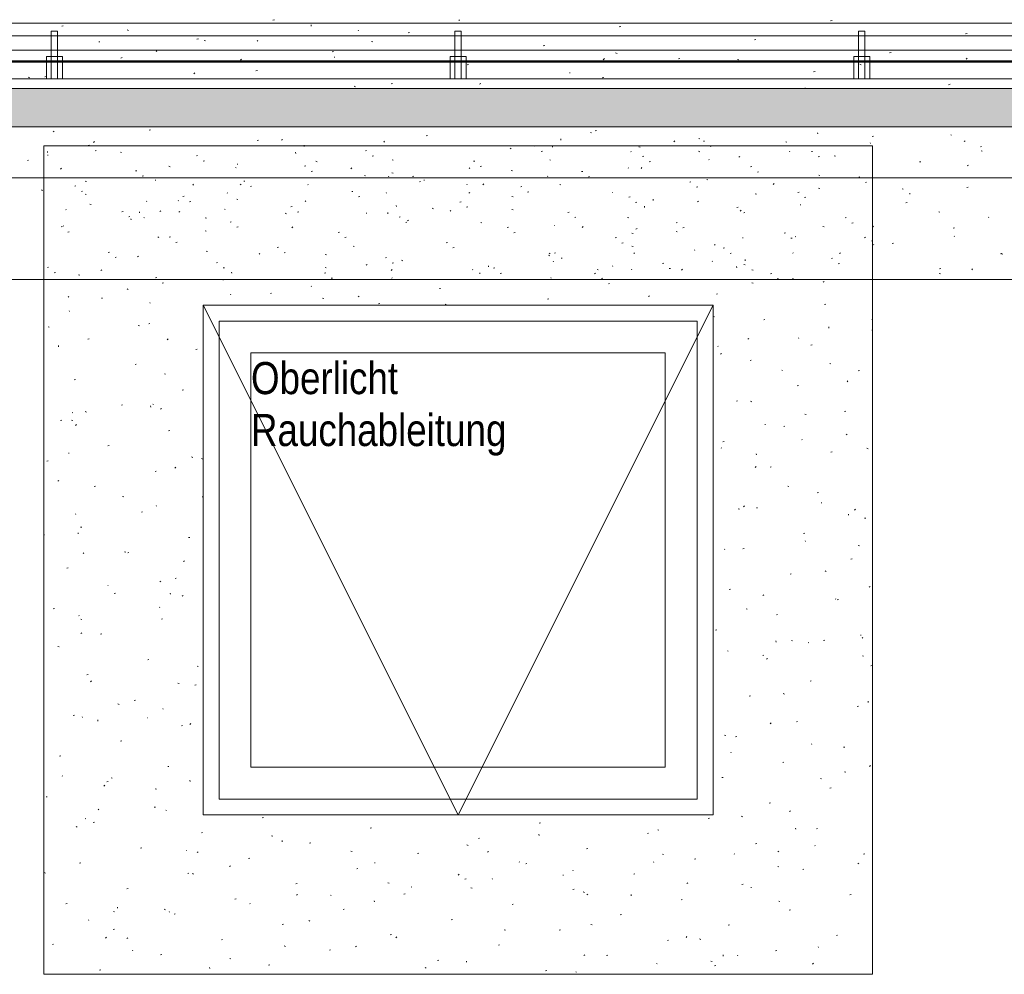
# Model space of a CAD drawing. Extents: x -740 to 300, y 62 to 1112.
# Tile 87 of 187: x -596 to -534, y 711 to 771. Entities that reach past the tile are written whole.
import ezdxf
from ezdxf.lldxf.tags import DXFTag

# ---------------------------------------------------------------- set-up
doc = ezdxf.new("R2010")
doc.units = 0
doc.layers.get('0').update_dxf_attribs({"lineweight": 13})
for name, color, linetype, lineweight, true_color in [('30 -36 Dächer- 3 Dachbeläge', 7, 'Continuous', 15, 0x9999ff), ('30 -36 Dächer- 3 Dachbeläge Gründach', 9, 'Continuous', 9, 0x808080), ('30 -36 Dächer- 4 Dachbekleidungen', 7, 'Continuous', 9, 0xccccff), ('40 -43 Lüftungsanlagen - Entrauchung', 7, 'Continuous', 9, 0xd7f2ff), ('60- 61 allgemeine Ausstattung- 4 Terrassen', 9, 'Continuous', 9, 0x808080), ('70 -72 Beschriftung- 1 Beschriftung allgemein', 7, 'Continuous', 9, 0xff6633)]:
    doc.layers.add(name, color=color, linetype=linetype, lineweight=lineweight, true_color=true_color)
doc.layers.add('70 -73 Bauteildarst.- 2 verdeckt 0.15', color=7, linetype='grob-A06CPVB9L0', lineweight=15)
doc.styles.get("Standard").update_dxf_attribs({"font": 'ARIALN.TTF'})
tags = doc.linetypes.add('grob-A06CPVB9L0', pattern=[14, 3, -8, 3]).pattern_tags.tags
tags[8:9] = [DXFTag(74, 4), DXFTag(75, 0), DXFTag(340, '0'), DXFTag(46, 0.0), DXFTag(50, 0.0), DXFTag(44, 0.0), DXFTag(45, 0.0)]
tags[6:7] = [DXFTag(74, 4), DXFTag(75, 0), DXFTag(340, '0'), DXFTag(46, 0.0), DXFTag(50, 0.0), DXFTag(44, 0.0), DXFTag(45, 0.0)]
tags[4:5] = [DXFTag(74, 4), DXFTag(75, 0), DXFTag(340, '0'), DXFTag(46, 0.0), DXFTag(50, 0.0), DXFTag(44, 0.0), DXFTag(45, 0.0)]

# ---------------------------------------------------------------- blocks, each defined once
blk = doc.blocks.new('Referenz-A06CPVBEL0')
at = {"layer": '30 -36 Dächer- 3 Dachbeläge', "color": 0, "linetype": 'Continuous', "ltscale": 0.15}
for p, q in [((-6.756, 766.512), (-682.362, 766.512)), ((-682.362, 764.112), (-6.756, 764.112))]:
    blk.add_line(p, q, dxfattribs=at)
at = {"layer": '30 -36 Dächer- 3 Dachbeläge', "color": 0, "lineweight": 9}
for p, q in [((-682.362, 764.112), (-6.756, 764.112)), ((-593.715, 763.838), (-593.78, 763.793)), ((-587.746, 763.886), (-587.669, 763.905)), ((-559.751, 763.843), (-559.675, 763.862)), ((-580.961, 763.237), (-580.885, 763.256)), ((-579.37, 763.303), (-579.434, 763.258)), ((-572.969, 763.194), (-573.027, 763.141)), ((-570.356, 763.54), (-570.28, 763.559)), ((-561.9, 763.27), (-561.908, 763.34)), ((-560.057, 763.745), (-559.984, 763.716)), ((-554.752, 763.214), (-554.81, 763.16)), ((-553.251, 763.378), (-553.176, 763.355)), ((-552.966, 763.194), (-552.89, 763.213)), ((-545.785, 763.662), (-545.793, 763.733)), ((-542.361, 763.498), (-542.285, 763.517)), ((-537.401, 763.581), (-537.427, 763.61)), ((-536.535, 763.233), (-536.593, 763.179)), ((-591.566, 762.933), (-591.489, 762.953)), ((-591.187, 763.175), (-591.244, 763.121)), ((-591.142, 762.603), (-591.065, 762.622)), ((-580.537, 762.906), (-580.513, 762.912)), ((-578.016, 762.878), (-578.023, 762.948)), ((-574.176, 762.588), (-574.1, 762.607)), ((-565.025, 762.769), (-565.089, 762.724)), ((-563.571, 762.891), (-563.495, 762.91)), ((-563.147, 762.56), (-563.071, 762.579)), ((-562.435, 762.828), (-562.443, 762.899)), ((-557.013, 762.857), (-556.94, 762.827)), ((-552.542, 762.863), (-552.466, 762.883)), ((-547.794, 763.171), (-547.721, 763.141)), ((-547.531, 762.542), (-547.557, 762.572)), ((-542.466, 763.062), (-542.492, 763.091)), ((-535.576, 762.848), (-535.5, 762.867)), ((-535.53, 762.596), (-535.457, 762.567)), ((-595.386, 761.981), (-595.31, 762)), ((-594.131, 762.485), (-594.138, 762.556)), ((-594.131, 762.32), (-594.096, 762.318)), ((-589.548, 762.52), (-589.475, 762.49)), ((-584.781, 762.284), (-584.705, 762.303)), ((-584.357, 761.954), (-584.281, 761.973)), ((-578.55, 762.436), (-578.558, 762.506)), ((-573.752, 762.257), (-573.676, 762.276)), ((-572.505, 762.036), (-572.429, 762.013)), ((-567.391, 761.938), (-567.315, 761.958)), ((-562.565, 762.01), (-562.591, 762.039)), ((-557.5, 762.529), (-557.526, 762.559)), ((-556.786, 762.242), (-556.71, 762.261)), ((-553.26, 762.565), (-553.184, 762.542)), ((-552.596, 762.023), (-552.622, 762.052)), ((-550.679, 762.234), (-550.744, 762.189)), ((-546.181, 762.545), (-546.105, 762.564)), ((-545.757, 762.214), (-545.681, 762.233)), ((-544.75, 762.282), (-544.677, 762.252)), ((-593.252, 761.509), (-593.31, 761.455)), ((-588.601, 761.332), (-588.525, 761.351)), ((-586.504, 761.631), (-586.431, 761.601)), ((-582.32, 761.541), (-582.285, 761.538)), ((-582.213, 761.779), (-582.199, 761.747)), ((-577.996, 761.635), (-577.92, 761.654)), ((-577.284, 761.945), (-577.211, 761.915)), ((-575.035, 761.528), (-575.092, 761.474)), ((-567.63, 761.49), (-567.656, 761.52)), ((-566.967, 761.608), (-566.891, 761.627)), ((-565.02, 761.37), (-564.947, 761.341)), ((-557.66, 761.503), (-557.687, 761.533)), ((-556.818, 761.547), (-556.875, 761.494)), ((-556.362, 761.911), (-556.286, 761.93)), ((-550.001, 761.593), (-549.925, 761.612)), ((-539.397, 761.896), (-539.32, 761.915)), ((-536.334, 761.699), (-536.398, 761.654)), ((-588.177, 761.001), (-588.101, 761.02)), ((-587.353, 760.766), (-587.34, 760.733)), ((-577.572, 761.304), (-577.496, 761.323)), ((-574.24, 761.056), (-574.167, 761.027)), ((-572.695, 760.971), (-572.721, 761)), ((-572.513, 761.222), (-572.438, 761.199)), ((-571.211, 760.986), (-571.135, 761.005)), ((-570.509, 760.762), (-570.474, 760.759)), ((-562.725, 760.984), (-562.752, 761.013)), ((-560.606, 761.289), (-560.53, 761.308)), ((-560.182, 760.959), (-560.106, 760.978)), ((-552.757, 760.796), (-552.684, 760.766)), ((-549.577, 761.262), (-549.501, 761.281)), ((-545.721, 761.076), (-545.646, 761.053)), ((-543.217, 760.943), (-543.14, 760.963)), ((-534.389, 760.922), (-534.375, 760.889)), ((-594.511, 760.145), (-594.438, 760.115)), ((-592.421, 760.379), (-592.345, 760.398)), ((-591.758, 760.693), (-591.683, 760.67)), ((-584.957, 760.5), (-585.015, 760.446)), ((-581.967, 760.509), (-582.032, 760.464)), ((-581.816, 760.683), (-581.74, 760.702)), ((-581.392, 760.352), (-581.316, 760.371)), ((-577.76, 760.452), (-577.786, 760.481)), ((-570.787, 760.655), (-570.711, 760.674)), ((-567.79, 760.464), (-567.817, 760.494)), ((-566.74, 760.519), (-566.798, 760.465)), ((-564.426, 760.337), (-564.35, 760.356)), ((-561.976, 760.482), (-561.903, 760.452)), ((-553.822, 760.64), (-553.745, 760.659)), ((-553.398, 760.309), (-553.321, 760.328)), ((-548.523, 760.538), (-548.581, 760.485)), ((-545.73, 760.263), (-545.654, 760.24)), ((-542.793, 760.613), (-542.716, 760.632)), ((-540.493, 760.221), (-540.42, 760.192)), ((-536.432, 760.294), (-536.355, 760.313)), ((-591.997, 760.049), (-591.921, 760.068)), ((-591.766, 759.88), (-591.691, 759.857)), ((-585.636, 759.73), (-585.56, 759.749)), ((-582.825, 759.932), (-582.851, 759.961)), ((-582.247, 759.57), (-582.174, 759.54)), ((-575.031, 760.034), (-574.955, 760.053)), ((-574.607, 759.703), (-574.531, 759.722)), ((-572.855, 759.945), (-572.882, 759.974)), ((-567.622, 759.975), (-567.686, 759.93)), ((-564.975, 759.733), (-564.899, 759.71)), ((-564.002, 760.006), (-563.926, 760.025)), ((-558.698, 759.982), (-558.663, 759.98)), ((-557.642, 759.688), (-557.565, 759.707)), ((-556.117, 759.485), (-556.125, 759.556)), ((-549.713, 759.907), (-549.64, 759.877)), ((-547.037, 759.991), (-546.96, 760.01)), ((-546.613, 759.66), (-546.536, 759.679)), ((-540.002, 759.878), (-540.009, 759.948)), ((-592.955, 758.893), (-592.981, 758.922)), ((-591.467, 759.256), (-591.394, 759.226)), ((-587.89, 759.413), (-587.916, 759.442)), ((-585.937, 759.471), (-585.901, 759.468)), ((-585.212, 759.4), (-585.136, 759.419)), ((-582.985, 758.906), (-583.012, 758.935)), ((-578.851, 759.081), (-578.775, 759.1)), ((-577.92, 759.425), (-577.947, 759.455)), ((-572.232, 759.093), (-572.24, 759.163)), ((-569.983, 758.995), (-569.91, 758.966)), ((-568.247, 759.384), (-568.17, 759.403)), ((-567.823, 759.054), (-567.746, 759.073)), ((-564.983, 758.92), (-564.908, 758.897)), ((-557.218, 759.357), (-557.141, 759.376)), ((-556.652, 759.043), (-556.659, 759.114)), ((-553.277, 759.44), (-553.341, 759.395)), ((-550.857, 759.039), (-550.78, 759.058)), ((-550.589, 758.872), (-550.646, 758.818)), ((-546.887, 759.203), (-546.852, 759.201)), ((-540.252, 759.342), (-540.175, 759.361)), ((-589.456, 758.778), (-589.38, 758.797)), ((-589.032, 758.447), (-588.956, 758.466)), ((-588.882, 758.259), (-588.89, 758.329)), ((-588.348, 758.701), (-588.355, 758.771)), ((-588.05, 758.386), (-588.076, 758.416)), ((-587.023, 758.833), (-587.08, 758.78)), ((-585.82, 758.787), (-585.884, 758.742)), ((-584.228, 758.391), (-584.153, 758.368)), ((-579.203, 758.681), (-579.13, 758.652)), ((-578.427, 758.75), (-578.351, 758.769)), ((-574.126, 758.691), (-574.09, 758.689)), ((-572.767, 758.651), (-572.775, 758.722)), ((-572.067, 758.432), (-571.99, 758.451)), ((-571.475, 758.252), (-571.539, 758.207)), ((-568.806, 758.853), (-568.863, 758.799)), ((-561.462, 758.735), (-561.385, 758.754)), ((-561.038, 758.405), (-560.961, 758.424)), ((-557.72, 758.421), (-557.647, 758.391)), ((-550.433, 758.708), (-550.356, 758.727)), ((-544.072, 758.389), (-543.995, 758.409)), ((-538.192, 758.774), (-538.116, 758.751)), ((-535.076, 758.424), (-535.041, 758.422)), ((-593.276, 757.825), (-593.2, 757.844)), ((-593.115, 757.867), (-593.141, 757.896)), ((-582.671, 758.129), (-582.595, 758.148)), ((-582.247, 757.798), (-582.171, 757.817)), ((-578.728, 757.824), (-578.786, 757.771)), ((-571.643, 758.101), (-571.566, 758.12)), ((-566.939, 758.107), (-566.866, 758.077)), ((-565.282, 757.783), (-565.205, 757.802)), ((-562.315, 757.912), (-562.279, 757.91)), ((-560.511, 757.844), (-560.569, 757.79)), ((-557.129, 757.718), (-557.194, 757.673)), ((-554.677, 758.086), (-554.6, 758.105)), ((-554.253, 757.755), (-554.176, 757.774)), ((-545.456, 757.846), (-545.383, 757.817)), ((-543.648, 758.059), (-543.571, 758.078)), ((-542.294, 757.863), (-542.352, 757.809)), ((-537.287, 757.74), (-537.211, 757.759)), ((-592.852, 757.495), (-592.776, 757.514)), ((-587.21, 757.195), (-587.137, 757.165)), ((-586.492, 757.176), (-586.415, 757.195)), ((-584.236, 757.578), (-584.161, 757.555)), ((-575.887, 757.48), (-575.81, 757.499)), ((-575.463, 757.149), (-575.386, 757.168)), ((-564.858, 757.452), (-564.781, 757.471)), ((-558.497, 757.134), (-558.42, 757.153)), ((-557.445, 757.431), (-557.369, 757.408)), ((-554.676, 757.532), (-554.603, 757.502)), ((-550.504, 757.133), (-550.468, 757.131)), ((-547.892, 757.437), (-547.816, 757.456)), ((-547.468, 757.106), (-547.392, 757.125)), ((-547.166, 757.197), (-547.193, 757.227)), ((-542.784, 757.183), (-542.848, 757.138)), ((-537.197, 757.21), (-537.223, 757.239)), ((-586.068, 756.845), (-585.991, 756.865)), ((-579.707, 756.527), (-579.63, 756.546)), ((-574.946, 756.62), (-574.873, 756.591)), ((-569.102, 756.83), (-569.025, 756.849)), ((-568.678, 756.5), (-568.601, 756.519)), ((-558.073, 756.803), (-557.996, 756.822)), ((-557.453, 756.618), (-557.378, 756.595)), ((-552.231, 756.678), (-552.258, 756.707)), ((-551.712, 756.485), (-551.636, 756.504)), ((-542.412, 756.957), (-542.356, 756.935)), ((-542.262, 756.691), (-542.288, 756.72)), ((-541.107, 756.788), (-541.031, 756.807)), ((-590.312, 756.224), (-590.235, 756.243)), ((-589.888, 755.893), (-589.811, 755.912)), ((-588.417, 755.993), (-588.482, 755.948)), ((-584.166, 756.306), (-584.093, 756.277)), ((-580.794, 756.158), (-580.851, 756.104)), ((-579.283, 756.196), (-579.206, 756.215)), ((-576.698, 756.089), (-576.623, 756.066)), ((-572.922, 755.878), (-572.845, 755.897)), ((-562.683, 756.046), (-562.61, 756.016)), ((-562.576, 756.177), (-562.634, 756.124)), ((-562.317, 756.181), (-562.241, 756.2)), ((-561.893, 755.851), (-561.817, 755.87)), ((-557.296, 756.158), (-557.323, 756.188)), ((-553.518, 756.382), (-553.505, 756.349)), ((-551.288, 756.154), (-551.212, 756.173)), ((-547.327, 756.171), (-547.353, 756.201)), ((-544.927, 755.835), (-544.851, 755.854)), ((-544.359, 756.197), (-544.417, 756.143)), ((-534.322, 756.139), (-534.246, 756.158)), ((-534.219, 756.093), (-534.226, 756.163)), ((-594.132, 755.271), (-594.055, 755.29)), ((-583.527, 755.575), (-583.45, 755.594)), ((-583.103, 755.244), (-583.026, 755.263)), ((-576.706, 755.276), (-576.631, 755.253)), ((-574.072, 755.458), (-574.136, 755.413)), ((-572.498, 755.547), (-572.421, 755.566)), ((-571.902, 755.732), (-571.829, 755.702)), ((-566.449, 755.308), (-566.457, 755.379)), ((-566.137, 755.229), (-566.061, 755.248)), ((-562.361, 755.639), (-562.388, 755.668)), ((-559.639, 755.157), (-559.566, 755.127)), ((-558.658, 755.368), (-558.645, 755.336)), ((-557.457, 755.132), (-557.483, 755.162)), ((-555.532, 755.532), (-555.456, 755.551)), ((-555.108, 755.201), (-555.032, 755.22)), ((-554.282, 755.168), (-554.339, 755.114)), ((-552.392, 755.652), (-552.418, 755.681)), ((-550.869, 755.259), (-550.876, 755.329)), ((-550.419, 755.471), (-550.346, 755.442)), ((-550.334, 755.701), (-550.341, 755.771)), ((-544.503, 755.505), (-544.427, 755.524)), ((-538.142, 755.186), (-538.066, 755.205)), ((-536.065, 755.188), (-536.122, 755.134)), ((-593.708, 754.941), (-593.631, 754.96)), ((-592.173, 754.82), (-592.1, 754.79)), ((-590.716, 755.13), (-590.774, 755.076)), ((-587.347, 754.622), (-587.27, 754.641)), ((-583.099, 754.474), (-583.107, 754.545)), ((-582.564, 754.916), (-582.572, 754.987)), ((-576.742, 754.926), (-576.665, 754.945)), ((-576.318, 754.595), (-576.241, 754.614)), ((-572.499, 755.149), (-572.557, 755.095)), ((-572.491, 754.6), (-572.517, 754.629)), ((-567.426, 755.119), (-567.453, 755.149)), ((-566.984, 754.867), (-566.991, 754.937)), ((-565.713, 754.898), (-565.637, 754.917)), ((-562.522, 754.613), (-562.548, 754.642)), ((-559.727, 754.924), (-559.791, 754.879)), ((-559.352, 754.58), (-559.276, 754.599)), ((-549.915, 755.129), (-549.839, 755.106)), ((-548.747, 754.883), (-548.671, 754.902)), ((-548.323, 754.552), (-548.247, 754.571)), ((-547.375, 754.582), (-547.302, 754.553)), ((-538.155, 754.896), (-538.082, 754.867)), ((-86.956, 754.512), (-682.362, 754.512)), ((-589.129, 753.931), (-589.056, 753.902)), ((-586.923, 754.291), (-586.846, 754.311)), ((-577.556, 754.08), (-577.582, 754.11)), ((-569.533, 753.946), (-569.457, 753.965)), ((-558.928, 754.249), (-558.852, 754.268)), ((-549.923, 754.316), (-549.848, 754.293)), ((-545.381, 754.389), (-545.446, 754.344)), ((-592.781, 753.463), (-592.839, 753.409)), ((-590.743, 753.339), (-590.666, 753.358)), ((-582.621, 753.561), (-582.647, 753.59)), ((-580.138, 753.642), (-580.062, 753.661)), ((-576.865, 753.357), (-576.792, 753.327)), ((-574.564, 753.483), (-574.622, 753.429)), ((-562.748, 753.296), (-562.672, 753.316)), ((-556.347, 753.502), (-556.405, 753.448)), ((-552.143, 753.6), (-552.067, 753.619)), ((-587.686, 753.042), (-587.712, 753.071)), ((-573.353, 752.993), (-573.277, 753.012)), ((-569.176, 752.974), (-569.101, 752.951)), ((-545.358, 752.951), (-545.282, 752.97)), ((-592.751, 752.522), (-592.777, 752.551)), ((-552.338, 752.207), (-552.265, 752.178)), ((-594.092, 751.556), (-594.019, 751.527)), ((-588.429, 751.631), (-588.354, 751.608)), ((-587.778, 751.737), (-587.702, 751.756)), ((-549.178, 751.998), (-549.102, 752.017)), ((-545.085, 751.474), (-545.093, 751.545)), ((-542.393, 752.014), (-542.356, 752.003)), ((-546.963, 750.826), (-546.989, 750.856)), ((-542.394, 751.349), (-542.356, 751.358)), ((-593.431, 750.297), (-593.439, 750.368)), ((-591.598, 750.785), (-591.522, 750.804)), ((-586.552, 750.788), (-586.61, 750.734)), ((-552.028, 750.307), (-552.054, 750.336)), ((-550.118, 750.827), (-550.176, 750.773)), ((-546.214, 750.397), (-546.137, 750.416)), ((-584.813, 750.136), (-584.737, 750.155)), ((-551.831, 749.873), (-551.896, 749.828)), ((-588.633, 749.183), (-588.557, 749.202)), ((-550.034, 749.444), (-549.957, 749.463)), ((-545.037, 749.258), (-544.964, 749.228)), ((-586.791, 748.607), (-586.718, 748.577)), ((-548.036, 748.821), (-548.001, 748.819)), ((-543.249, 748.795), (-543.172, 748.814)), ((-592.453, 748.231), (-592.377, 748.25)), ((-547.069, 747.843), (-546.993, 747.862)), ((-543.889, 748.151), (-543.946, 748.097)), ((-585.669, 747.582), (-585.592, 747.601)), ((-589.489, 746.629), (-589.412, 746.648)), ((-587.648, 746.513), (-587.655, 746.583)), ((-587.482, 746.671), (-587.508, 746.7)), ((-550.889, 746.89), (-550.813, 746.909)), ((-550, 746.883), (-549.927, 746.853)), ((-592.547, 746.151), (-592.573, 746.18)), ((-591.754, 746.231), (-591.681, 746.202)), ((-586.972, 746.426), (-587.037, 746.381)), ((-546.586, 746.067), (-546.511, 746.044)), ((-544.104, 746.241), (-544.028, 746.26)), ((-593.309, 745.677), (-593.232, 745.696)), ((-592.623, 745.684), (-592.547, 745.661)), ((-592.311, 745.418), (-592.369, 745.364)), ((-549.094, 745.431), (-549.08, 745.398)), ((-547.924, 745.288), (-547.848, 745.308)), ((-586.524, 745.028), (-586.447, 745.047)), ((-543.936, 744.822), (-544, 744.777)), ((-590.344, 744.075), (-590.267, 744.094)), ((-551.744, 744.336), (-551.668, 744.355)), ((-546.759, 744.455), (-546.785, 744.485)), ((-592.813, 743.626), (-592.777, 743.624)), ((-551.824, 743.936), (-551.85, 743.965)), ((-549.634, 743.512), (-549.641, 743.583)), ((-544.959, 743.687), (-544.883, 743.706)), ((-542.7, 743.933), (-542.627, 743.903)), ((-594.164, 743.123), (-594.088, 743.142)), ((-585.093, 743.382), (-585.017, 743.359)), ((-584.454, 743.282), (-584.381, 743.252)), ((-587.379, 742.474), (-587.303, 742.493)), ((-586.082, 742.742), (-586.139, 742.689)), ((-549.648, 742.781), (-549.705, 742.727)), ((-548.779, 742.734), (-548.703, 742.753)), ((-593.422, 741.909), (-593.487, 741.864)), ((-591.199, 741.521), (-591.123, 741.54)), ((-547.663, 741.558), (-547.59, 741.528)), ((-545.815, 741.133), (-545.738, 741.152)), ((-589.417, 740.907), (-589.344, 740.877)), ((-587.278, 740.3), (-587.305, 740.329)), ((-584.414, 740.872), (-584.356, 740.887)), ((-545.569, 740.51), (-545.533, 740.507)), ((-592.343, 739.78), (-592.37, 739.809)), ((-588.234, 739.92), (-588.158, 739.939)), ((-550.78, 740.12), (-550.704, 740.097)), ((-550.386, 740.305), (-550.45, 740.26)), ((-549.635, 740.18), (-549.558, 740.199)), ((-543.851, 739.728), (-543.858, 739.798)), ((-543.418, 740.106), (-543.476, 740.052)), ((-542.85, 739.531), (-542.773, 739.55)), ((-594.356, 738.522), (-594.307, 738.502)), ((-592.197, 738.551), (-592.204, 738.621)), ((-592.054, 738.967), (-591.978, 738.986)), ((-546.67, 738.579), (-546.593, 738.598)), ((-585.27, 738.318), (-585.193, 738.337)), ((-546.555, 738.084), (-546.581, 738.114)), ((-591.84, 737.372), (-591.898, 737.319)), ((-589.286, 737.436), (-589.211, 737.413)), ((-589.09, 737.366), (-589.013, 737.385)), ((-551.62, 737.565), (-551.646, 737.594)), ((-550.49, 737.626), (-550.414, 737.645)), ((-543.25, 737.818), (-543.174, 737.795)), ((-585.527, 736.858), (-585.591, 736.813)), ((-543.705, 736.977), (-543.629, 736.996)), ((-592.91, 736.413), (-592.833, 736.432)), ((-547.525, 736.025), (-547.449, 736.044)), ((-545.325, 736.233), (-545.252, 736.204)), ((-587.079, 735.582), (-587.006, 735.553)), ((-586.125, 735.764), (-586.048, 735.783)), ((-590.345, 735.315), (-590.31, 735.312)), ((-589.945, 734.812), (-589.868, 734.831)), ((-586.413, 734.766), (-586.421, 734.837)), ((-551.345, 735.072), (-551.269, 735.091)), ((-542.49, 735.254), (-542.555, 735.209)), ((-585.611, 734.697), (-585.669, 734.643)), ((-549.177, 734.736), (-549.235, 734.682)), ((-544.669, 734.48), (-544.656, 734.447)), ((-544.56, 734.423), (-544.484, 734.442)), ((-593.765, 733.859), (-593.689, 733.878)), ((-587.075, 733.928), (-587.101, 733.958)), ((-550.288, 733.858), (-550.215, 733.829)), ((-592.139, 733.409), (-592.166, 733.438)), ((-592.042, 733.207), (-591.969, 733.178)), ((-586.98, 733.21), (-586.904, 733.229)), ((-548.38, 733.471), (-548.304, 733.49)), ((-591.977, 732.342), (-592.041, 732.297)), ((-552.2, 732.518), (-552.124, 732.537)), ((-590.8, 732.257), (-590.724, 732.277)), ((-548.399, 731.766), (-548.407, 731.837)), ((-547.443, 731.872), (-547.368, 731.849)), ((-546.351, 731.713), (-546.378, 731.743)), ((-545.416, 731.869), (-545.339, 731.888)), ((-543.101, 732.198), (-543.066, 732.196)), ((-542.948, 732.06), (-543.005, 732.007)), ((-593.479, 731.489), (-593.404, 731.466)), ((-551.416, 731.194), (-551.442, 731.223)), ((-587.835, 730.656), (-587.759, 730.675)), ((-549.236, 730.917), (-549.159, 730.936)), ((-548.94, 730.738), (-549.005, 730.693)), ((-542.987, 730.909), (-542.914, 730.879)), ((-584.741, 730.257), (-584.668, 730.228)), ((-542.451, 730.268), (-542.374, 730.287)), ((-591.655, 729.703), (-591.579, 729.722)), ((-591.37, 729.327), (-591.427, 729.273)), ((-546.271, 729.315), (-546.194, 729.334)), ((-585.949, 729.187), (-585.874, 729.164)), ((-584.871, 729.054), (-584.794, 729.073)), ((-588.691, 728.102), (-588.614, 728.121)), ((-550.091, 728.363), (-550.015, 728.382)), ((-547.95, 728.534), (-547.877, 728.504)), ((-542.616, 727.981), (-542.624, 728.052)), ((-589.704, 727.882), (-589.631, 727.853)), ((-586.871, 727.557), (-586.897, 727.587)), ((-543.306, 727.713), (-543.23, 727.733)), ((-592.511, 727.149), (-592.434, 727.168)), ((-591.936, 727.038), (-591.962, 727.067)), ((-590.962, 726.805), (-590.969, 726.875)), ((-587.878, 727.003), (-587.842, 727.001)), ((-547.126, 726.761), (-547.05, 726.78)), ((-585.726, 726.5), (-585.649, 726.519)), ((-585.141, 726.652), (-585.198, 726.598)), ((-548.707, 726.69), (-548.764, 726.637)), ((-589.546, 725.548), (-589.469, 725.567)), ((-551.636, 725.925), (-551.561, 725.902)), ((-550.946, 725.809), (-550.87, 725.828)), ((-546.147, 725.342), (-546.174, 725.372)), ((-544.161, 725.159), (-544.085, 725.178)), ((-593.366, 724.595), (-593.29, 724.614)), ((-551.212, 724.823), (-551.239, 724.852)), ((-586.581, 723.946), (-586.505, 723.965)), ((-547.981, 724.207), (-547.905, 724.226)), ((-542.477, 724.015), (-542.535, 723.961)), ((-593.209, 723.373), (-593.196, 723.34)), ((-590.142, 723.24), (-590.067, 723.217)), ((-585.179, 723.02), (-585.186, 723.09)), ((-551.801, 723.255), (-551.725, 723.274)), ((-545.613, 723.209), (-545.54, 723.179)), ((-544.106, 723.623), (-544.031, 723.6)), ((-590.531, 722.775), (-590.596, 722.729)), ((-590.401, 722.994), (-590.325, 723.013)), ((-587.367, 722.558), (-587.294, 722.528)), ((-545.017, 722.605), (-544.94, 722.624)), ((-594.221, 722.041), (-594.145, 722.06)), ((-590.899, 721.281), (-590.957, 721.228)), ((-587.436, 721.392), (-587.36, 721.411)), ((-586.667, 721.186), (-586.693, 721.216)), ((-548.837, 721.653), (-548.76, 721.672)), ((-547.495, 721.171), (-547.56, 721.126)), ((-591.732, 720.667), (-591.758, 720.696)), ((-580.651, 720.743), (-580.575, 720.762)), ((-552.657, 720.7), (-552.58, 720.72)), ((-550.576, 720.834), (-550.503, 720.804)), ((-592.33, 720.183), (-592.257, 720.153)), ((-591.256, 720.44), (-591.18, 720.459)), ((-573.867, 720.094), (-573.79, 720.113)), ((-563.262, 720.397), (-563.185, 720.416)), ((-555.829, 719.978), (-555.754, 719.955)), ((-547.165, 720.02), (-547.172, 720.09)), ((-545.872, 720.051), (-545.795, 720.07)), ((-584.472, 719.791), (-584.395, 719.81)), ((-580.066, 719.608), (-579.993, 719.579)), ((-567.082, 719.445), (-567.005, 719.464)), ((-563.28, 719.628), (-563.288, 719.698)), ((-556.477, 719.748), (-556.4, 719.767)), ((-588.292, 718.838), (-588.215, 718.857)), ((-579.395, 719.235), (-579.403, 719.306)), ((-577.687, 719.141), (-577.61, 719.16)), ((-567.802, 719.033), (-567.729, 719.004)), ((-560.297, 718.796), (-560.22, 718.815)), ((-549.692, 719.099), (-549.616, 719.118)), ((-545.944, 718.971), (-545.97, 719.001)), ((-585.41, 718.691), (-585.375, 718.689)), ((-584.67, 718.606), (-584.728, 718.552)), ((-581.507, 718.189), (-581.43, 718.208)), ((-575.083, 718.636), (-575.007, 718.613)), ((-570.902, 718.492), (-570.825, 718.511)), ((-566.453, 718.625), (-566.511, 718.572)), ((-555.539, 718.459), (-555.466, 718.429)), ((-553.512, 718.146), (-553.436, 718.165)), ((-551.009, 718.452), (-551.035, 718.481)), ((-548.236, 718.645), (-548.294, 718.591)), ((-542.907, 718.45), (-542.831, 718.469)), ((-592.112, 717.886), (-592.035, 717.905)), ((-582.636, 717.724), (-582.7, 717.678)), ((-574.722, 717.54), (-574.645, 717.559)), ((-573.599, 717.912), (-573.564, 717.91)), ((-564.515, 717.975), (-564.501, 717.943)), ((-564.117, 717.843), (-564.041, 717.862)), ((-556.073, 717.932), (-556.1, 717.962)), ((-548.299, 717.676), (-548.224, 717.653)), ((-546.727, 717.497), (-546.651, 717.516)), ((-543.275, 717.884), (-543.202, 717.855)), ((-594.336, 717.293), (-594.26, 717.27)), ((-585.327, 717.237), (-585.25, 717.256)), ((-585.029, 717.233), (-584.956, 717.204)), ((-568.29, 717.189), (-568.355, 717.144)), ((-567.937, 716.891), (-567.861, 716.91)), ((-566.203, 716.893), (-566.23, 716.923)), ((-561.788, 717.133), (-561.753, 717.131)), ((-561.138, 717.413), (-561.165, 717.442)), ((-557.332, 717.194), (-557.256, 717.213)), ((-589.147, 716.284), (-589.07, 716.303)), ((-578.542, 716.587), (-578.466, 716.606)), ((-572.765, 716.658), (-572.692, 716.629)), ((-571.268, 716.374), (-571.295, 716.403)), ((-567.553, 716.334), (-567.477, 716.311)), ((-561.152, 716.242), (-561.076, 716.261)), ((-553.945, 716.654), (-554.01, 716.609)), ((-550.547, 716.545), (-550.471, 716.564)), ((-549.977, 716.354), (-549.942, 716.351)), ((-582.362, 715.635), (-582.286, 715.654)), ((-578.441, 715.931), (-578.499, 715.877)), ((-576.333, 715.854), (-576.36, 715.884)), ((-571.757, 715.938), (-571.681, 715.957)), ((-560.502, 716.084), (-560.429, 716.054)), ((-560.224, 715.95), (-560.281, 715.896)), ((-557.497, 715.843), (-557.504, 715.913)), ((-554.367, 715.592), (-554.291, 715.611)), ((-543.762, 715.896), (-543.686, 715.915)), ((-592.967, 715.332), (-592.89, 715.351)), ((-589.727, 715.058), (-589.735, 715.129)), ((-586.806, 714.991), (-586.73, 714.968)), ((-581.398, 715.335), (-581.424, 715.364)), ((-575.577, 714.986), (-575.501, 715.005)), ((-573.612, 715.451), (-573.62, 715.521)), ((-564.972, 715.289), (-564.896, 715.308)), ((-548.238, 715.509), (-548.165, 715.48)), ((-589.992, 714.858), (-589.919, 714.829)), ((-586.463, 714.815), (-586.489, 714.845)), ((-586.182, 714.682), (-586.106, 714.702)), ((-558.187, 714.64), (-558.111, 714.659)), ((-547.582, 714.943), (-547.506, 714.962)), ((-591.528, 714.296), (-591.554, 714.325)), ((-579.397, 714.033), (-579.321, 714.052)), ((-577.728, 714.283), (-577.655, 714.254)), ((-568.792, 714.337), (-568.716, 714.356)), ((-560.023, 714.032), (-559.947, 714.009)), ((-551.402, 713.991), (-551.326, 714.01)), ((-590.429, 713.236), (-590.486, 713.182)), ((-590.002, 713.73), (-589.926, 713.749)), ((-589.086, 713.207), (-589.15, 713.162)), ((-572.612, 713.384), (-572.536, 713.403)), ((-572.212, 713.255), (-572.269, 713.202)), ((-565.465, 713.709), (-565.392, 713.679)), ((-562.007, 713.687), (-561.931, 713.707)), ((-553.995, 713.275), (-554.052, 713.221)), ((-553.201, 713.134), (-553.128, 713.105)), ((-544.618, 713.342), (-544.541, 713.361)), ((-593.822, 712.778), (-593.746, 712.797)), ((-583.217, 713.081), (-583.141, 713.1)), ((-579.276, 712.689), (-579.201, 712.666)), ((-574.741, 712.673), (-574.805, 712.628)), ((-565.827, 712.735), (-565.751, 712.754)), ((-555.223, 713.038), (-555.146, 713.057)), ((-545.74, 712.6), (-545.766, 712.63)), ((-588.785, 712.422), (-588.771, 712.389)), ((-587.037, 712.128), (-586.961, 712.147)), ((-582.691, 711.908), (-582.618, 711.879)), ((-576.432, 712.432), (-576.356, 712.451)), ((-560.395, 712.138), (-560.46, 712.093)), ((-559.043, 712.086), (-558.966, 712.105)), ((-551.714, 712.058), (-551.721, 712.129)), ((-550.805, 712.081), (-550.831, 712.11)), ((-548.438, 712.389), (-548.361, 712.408)), ((-583.944, 711.274), (-583.951, 711.344)), ((-580.252, 711.479), (-580.176, 711.498)), ((-570.428, 711.334), (-570.355, 711.304)), ((-569.648, 711.783), (-569.571, 711.802)), ((-567.829, 711.666), (-567.836, 711.736)), ((-555.87, 711.561), (-555.896, 711.591)), ((-552.493, 711.729), (-552.417, 711.706)), ((-552.258, 711.437), (-552.181, 711.456)), ((-546.05, 711.603), (-546.114, 711.558)), ((-590.857, 711.176), (-590.781, 711.195)), ((-562.863, 711.133), (-562.786, 711.152)), ((-560.935, 711.042), (-560.961, 711.071))]:
    blk.add_line(p, q, dxfattribs=at)
at = {"layer": '30 -36 Dächer- 3 Dachbeläge', "color": 0, "linetype": 'Continuous', "lineweight": 9, "ltscale": 0.13}
for p, q in [((-594.356, 762.912), (-594.356, 710.912)), ((-542.356, 762.912), (-594.356, 762.912)), ((-542.356, 710.912), (-542.356, 762.912)), ((-584.356, 720.912), (-584.356, 752.912)), ((-584.356, 752.912), (-552.356, 752.912)), ((-552.356, 752.912), (-552.356, 720.912)), ((-552.356, 720.912), (-584.356, 720.912)), ((-594.356, 710.912), (-542.356, 710.912))]:
    blk.add_line(p, q, dxfattribs=at)
at = {"layer": '30 -36 Dächer- 3 Dachbeläge', "color": 0, "lineweight": 0}
for points in [[(-6.756, 764.112), (-682.362, 765.461), (-682.362, 766.512)], [(-6.756, 764.112), (-682.362, 766.512), (-6.756, 766.512)], [(-682.362, 765.461), (-6.756, 764.112), (-682.362, 764.112)]]:
    blk.add_solid(points, dxfattribs=at)
at = {"layer": '30 -36 Dächer- 3 Dachbeläge Gründach', "color": 0, "linetype": 'Continuous', "ltscale": 0.13}
blk.add_line((-16.156, 760.912), (-682.362, 760.912), dxfattribs=at)
at = {"layer": '30 -36 Dächer- 4 Dachbekleidungen', "color": 0, "linetype": 'Continuous', "ltscale": 0.13}
for p, q in [((-682.362, 770.612), (-6.756, 770.612)), ((-593.49, 770.112), (-593.89, 770.112)), ((-593.89, 770.112), (-593.89, 768.512)), ((-593.49, 768.512), (-593.49, 770.112)), ((-568.156, 770.112), (-568.556, 770.112)), ((-568.556, 770.112), (-568.556, 768.512)), ((-568.156, 768.512), (-568.156, 770.112)), ((-542.823, 770.112), (-543.223, 770.112)), ((-543.223, 770.112), (-543.223, 768.512)), ((-542.823, 768.512), (-542.823, 770.112)), ((-6.756, 769.812), (-682.362, 769.812)), ((-682.362, 768.912), (-6.756, 768.912)), ((-593.89, 768.512), (-594.19, 768.512)), ((-594.19, 768.512), (-594.19, 767.112)), ((-593.89, 767.112), (-593.89, 768.512)), ((-593.89, 768.512), (-593.49, 768.512)), ((-593.49, 768.512), (-593.49, 767.112)), ((-593.49, 768.512), (-593.19, 768.512)), ((-593.19, 768.512), (-593.19, 767.112)), ((-568.556, 768.512), (-568.856, 768.512)), ((-568.856, 768.512), (-568.856, 767.112)), ((-568.556, 767.112), (-568.556, 768.512)), ((-568.556, 768.512), (-568.156, 768.512)), ((-568.156, 768.512), (-568.156, 767.112)), ((-568.156, 768.512), (-567.856, 768.512)), ((-567.856, 768.512), (-567.856, 767.112)), ((-543.223, 768.512), (-543.523, 768.512)), ((-543.523, 768.512), (-543.523, 767.112)), ((-543.223, 767.112), (-543.223, 768.512)), ((-543.223, 768.512), (-542.823, 768.512)), ((-542.823, 768.512), (-542.823, 767.112)), ((-542.823, 768.512), (-542.523, 768.512)), ((-542.523, 768.512), (-542.523, 767.112)), ((-6.756, 767.112), (-682.362, 767.112)), ((-594.19, 767.112), (-593.89, 767.112)), ((-593.49, 767.112), (-593.89, 767.112)), ((-593.19, 767.112), (-593.49, 767.112)), ((-568.856, 767.112), (-568.556, 767.112)), ((-568.156, 767.112), (-568.556, 767.112)), ((-567.856, 767.112), (-568.156, 767.112)), ((-543.523, 767.112), (-543.223, 767.112)), ((-542.823, 767.112), (-543.223, 767.112)), ((-542.523, 767.112), (-542.823, 767.112))]:
    blk.add_line(p, q, dxfattribs=at)
at = {"layer": '40 -43 Lüftungsanlagen - Entrauchung', "color": 0}
for p, q in [((-584.356, 752.912), (-552.356, 752.912)), ((-584.356, 720.912), (-584.356, 752.912)), ((-584.356, 752.912), (-568.356, 720.912)), ((-568.356, 720.912), (-552.356, 752.912)), ((-552.356, 752.912), (-552.356, 720.912)), ((-552.356, 720.912), (-584.356, 720.912))]:
    blk.add_line(p, q, dxfattribs=at)
at = {"layer": '40 -43 Lüftungsanlagen - Entrauchung', "color": 0, "linetype": 'Continuous', "ltscale": 0.13}
for p, q in [((-581.356, 749.912), (-555.356, 749.912)), ((-581.356, 723.912), (-581.356, 749.912)), ((-555.356, 749.912), (-555.356, 723.912)), ((-555.356, 723.912), (-581.356, 723.912))]:
    blk.add_line(p, q, dxfattribs=at)
at = {"layer": '60- 61 allgemeine Ausstattung- 4 Terrassen', "color": 0}
for p, q in [((-579.978, 770.803), (-579.882, 770.827)), ((-568.275, 770.786), (-568.308, 770.823)), ((-544.984, 770.75), (-544.889, 770.774)), ((-593.234, 770.424), (-593.138, 770.448)), ((-589.131, 770.186), (-589.04, 770.15)), ((-577.577, 770.426), (-577.586, 770.514)), ((-574.606, 770.137), (-574.639, 770.174)), ((-571.497, 769.992), (-571.401, 770.016)), ((-558.24, 770.371), (-558.145, 770.395)), ((-590.896, 769.446), (-590.852, 769.443)), ((-584.753, 769.613), (-584.657, 769.636)), ((-584.301, 769.528), (-584.207, 769.499)), ((-580.937, 769.488), (-580.97, 769.524)), ((-573.802, 769.468), (-573.71, 769.431)), ((-549.759, 769.559), (-549.664, 769.583)), ((-536.503, 769.939), (-536.408, 769.962)), ((-587.269, 768.838), (-587.301, 768.875)), ((-576.272, 768.801), (-576.176, 768.825)), ((-563.015, 769.18), (-562.92, 769.204)), ((-558.472, 768.75), (-558.381, 768.713)), ((-541.278, 768.748), (-541.183, 768.772)), ((-593.6, 768.189), (-593.633, 768.226)), ((-589.528, 768.422), (-589.432, 768.446)), ((-581.95, 768.359), (-582.022, 768.292)), ((-576.132, 768.472), (-576.088, 768.469)), ((-559.179, 768.383), (-559.251, 768.316)), ((-554.534, 768.369), (-554.439, 768.393)), ((-550.823, 768.328), (-550.728, 768.299)), ((-536.407, 768.407), (-536.479, 768.34)), ((-581.047, 767.611), (-580.951, 767.634)), ((-567.791, 767.99), (-567.695, 768.014)), ((-546.053, 767.557), (-545.958, 767.581)), ((-543.143, 768.032), (-543.051, 767.995)), ((-595.335, 767.218), (-595.244, 767.181)), ((-594.303, 767.232), (-594.207, 767.255)), ((-584.871, 767.495), (-584.952, 767.439)), ((-561.369, 767.498), (-561.324, 767.495)), ((-559.309, 767.178), (-559.214, 767.202)), ((-574.889, 766.65), (-574.795, 766.621)), ((-572.566, 766.799), (-572.47, 766.823)), ((-566.939, 766.827), (-567.02, 766.771)), ((-546.605, 766.524), (-546.561, 766.521)), ((-537.572, 766.746), (-537.477, 766.77))]:
    blk.add_line(p, q, dxfattribs=at)
at = {"layer": '60- 61 allgemeine Ausstattung- 4 Terrassen', "color": 0, "linetype": 'grob-A06CPVB9L0', "lineweight": 50, "ltscale": 0.5}
blk.add_line((-10.296, 768.212), (-682.362, 768.212), dxfattribs=at)
at = {"layer": '70 -73 Bauteildarst.- 2 verdeckt 0.15', "color": 0, "linetype": 'grob-A06CPVB9L0', "ltscale": 0.15}
for p, q in [((-583.356, 751.912), (-553.356, 751.912)), ((-583.356, 721.912), (-583.356, 751.912)), ((-553.356, 751.912), (-553.356, 721.912)), ((-553.356, 721.912), (-583.356, 721.912))]:
    blk.add_line(p, q, dxfattribs=at)
at = {"layer": '70 -72 Beschriftung- 1 Beschriftung allgemein', "color": 0, "linetype": 'Continuous', "ltscale": 0.13, "char_height": 2.01377, "attachment_point": 1, "rotation": 359.99467}
for s, insert in [('{\\fArial Narrow;Oberlicht}', (-581.356, 749.34)), ('{\\fArial Narrow;Rauchableitung}', (-581.357, 746.081))]:
    blk.add_mtext(s, dxfattribs=dict(at, insert=insert))

msp = doc.modelspace()

# ---------------------------------------------------------------- block references
at = {"color": 8, "lineweight": 13, "ltscale": 0.13, "true_color": 0x808080}
msp.add_blockref('Referenz-A06CPVBEL0', (0, 0), dxfattribs=at)

doc.saveas('drawing.dxf')
